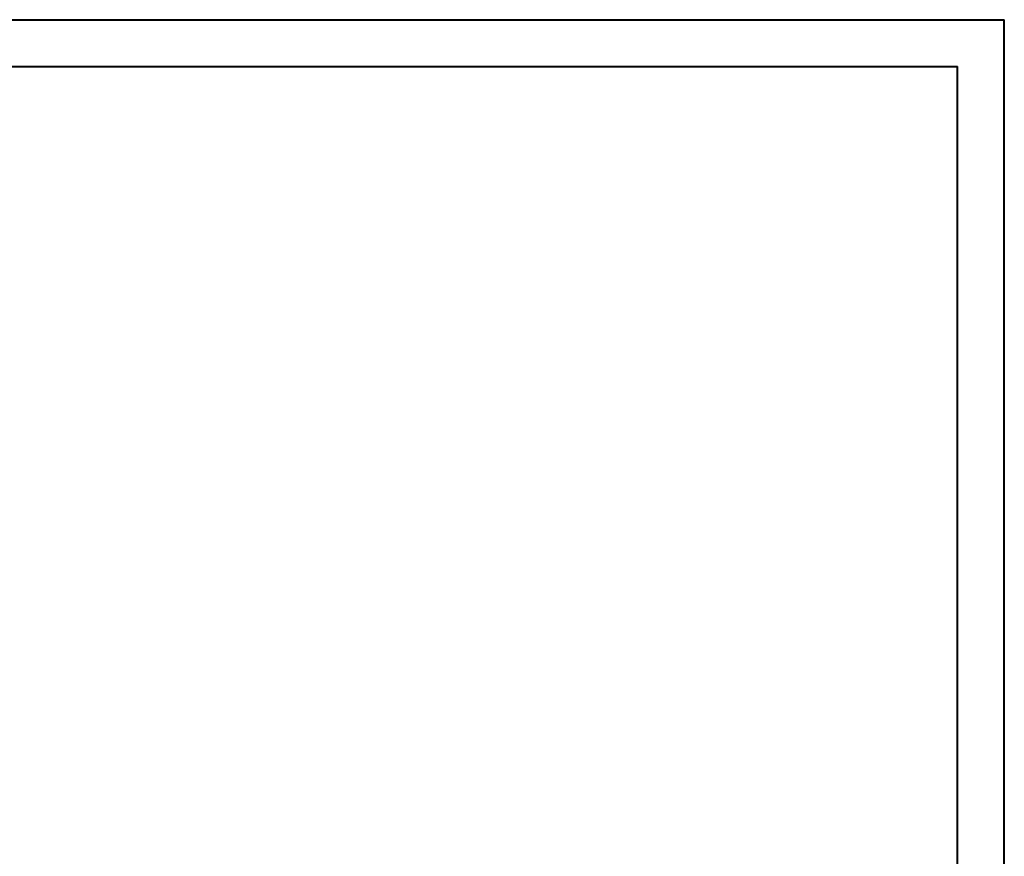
# Model space of a CAD drawing. Header units: millimetres. Extents: x 0 to 210, y 0 to 297.
# Tile 8 of 8: x 105 to 210, y 208 to 297. Entities that reach past the tile are written whole.
import ezdxf

# ---------------------------------------------------------------- set-up
doc = ezdxf.new("R2010")
doc.units = ezdxf.units.MM

msp = doc.modelspace()

# ---------------------------------------------------------------- linework, layer by layer
at = {"color": 7, "linetype": 'Continuous', "lineweight": 40}
for p, q in [((0.08, 297.21), (210.08, 297.21)), ((210.08, 0.21), (210.08, 297.21)), ((210.08, 292.21), (210.08, 297.21)), ((10.08, 292.21), (205.08, 292.21)), ((205.08, 5.21), (205.08, 292.21))]:
    msp.add_line(p, q, dxfattribs=at)

doc.saveas('drawing.dxf')
